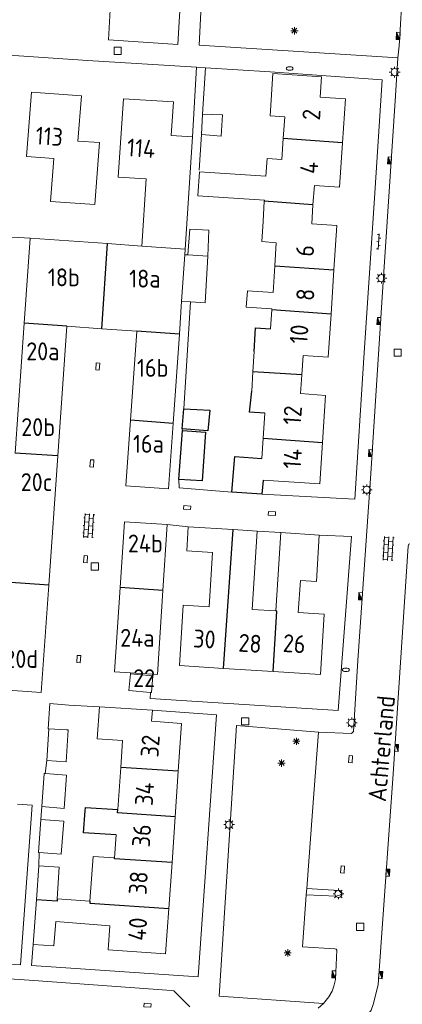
# Model space of a CAD drawing. Extents: x 168769 to 512904, y 516715 to 1559940.
# Tile 159 of 186: x 170143 to 170197, y 520095 to 520233. Entities that reach past the tile are written whole.
import ezdxf

# ---------------------------------------------------------------- set-up
doc = ezdxf.new("R2010")
doc.units = 0
doc.header["$MEASUREMENT"] = 0
doc.layers.get('0').update_dxf_attribs({"linetype": 'CONTINUOUS'})
for name, color, linetype, lineweight in [('B01_HOOFDGEBOUW', 10, 'CONTINUOUS', 0), ('B02_bijgebouw', 12, 'CONTINUOUS', 0), ('B07_scheidingsmuur', 14, 'CONTINUOUS', 25), ('Q21_LANTAARNPAAL', 7, 'CONTINUOUS', 18), ('Q23_kolk', 7, 'CONTINUOUS', 18), ('Q26_BOOM', 7, 'CONTINUOUS', 18), ('Q28_rioolput', 7, 'CONTINUOUS', 18), ('Q92_BRANDKRAAN', 7, 'CONTINUOUS', 0), ('Q97_TROTTOIRKOLK', 7, 'CONTINUOUS', 0), ('S02_symb_open_verh', 7, 'CONTINUOUS', 13), ('V00_kant_verharding', 252, 'CONTINUOUS', 0)]:
    doc.layers.add(name, color=color, linetype=linetype, lineweight=lineweight)
for name, color, linetype in [('B11_dakrand_hoofdgebouw', 20, 'CONTINUOUS'), ('B14_dakrand_bijgebouw', 30, 'CONTINUOUS'), ('Z02_Huisnummer', 253, 'CONTINUOUS'), ('Z06_STRAATNAAM', 7, 'CONTINUOUS')]:
    doc.layers.add(name, color=color, linetype=linetype)
doc.styles.add('ISOCP', font='isocp.shx', dxfattribs={"height": 1.8})

# ---------------------------------------------------------------- blocks, each defined once
blk = doc.blocks.new('Q21')
at = {"color": 0}
for points in [[(-1.5, 0), (-1, 0)], [(-1.06, 1.06), (-0.71, 0.71)], [(0, 1.5), (0, 1)], [(1.06, 1.06), (0.71, 0.71)], [(1.5, 0), (1, 0)], [(-1.06, -1.06), (-0.71, -0.71)], [(0, -1.5), (0, -1)], [(1.06, -1.06), (0.71, -0.71)]]:
    blk.add_lwpolyline(points, dxfattribs=at)
blk.add_circle((0, 0), 1, dxfattribs=at)
blk = doc.blocks.new('Q26')
at = {"color": 0}
for p, q in [((-1, 0), (1, 0)), ((-0.7, 0.7), (0.7, -0.7)), ((0.7, 0.7), (-0.7, -0.7)), ((0, 1), (0, -1))]:
    blk.add_line(p, q, dxfattribs=at)
blk = doc.blocks.new('Q28')
at = {"color": 0}
blk.add_lwpolyline([(1, 1), (1, -1), (-1, -1), (-1, 1)], close=True, dxfattribs=at)
blk = doc.blocks.new('Q23')
at = {"color": 0}
blk.add_lwpolyline([(0.99, -0.5), (-0.99, -0.5), (-0.99, 0.5), (0.99, 0.5), (0.99, -0.5)], dxfattribs=at)
blk = doc.blocks.new('Q97')
blk.add_hatch(color=256).paths.add_polyline_path([(-1, 1), (-1, 0), (1, 1)])
blk.add_line((1, 1), (-1, 0))
at = {"color": 0}
for points in [[(-1, 0), (-1, 1), (1, 1), (1, 0), (-1, 0)], [(0, 0.8), (0, 1)]]:
    blk.add_lwpolyline(points, dxfattribs=at)
blk = doc.blocks.new('Q92')
at = {"color": 0}
blk.add_ellipse((0, 0), major_axis=(-0.991, 0), ratio=0.499983, start_param=1.570796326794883, end_param=7.853981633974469, dxfattribs=at)
blk = doc.blocks.new('S024')
at = {"color": 0}
for p, q in [((0, 1.2), (6.7, 1.2)), ((0, 0), (6.7, 0)), ((0.2, 1.2), (0.2, 0)), ((1.25, 1.5), (1.25, 1.2)), ((1.25, 0), (1.25, -1.2)), ((2.3, 1.2), (2.3, 0)), ((3.35, 1.5), (3.35, 1.2)), ((3.35, 0), (3.35, -1.2)), ((4.4, 1.2), (4.4, 0)), ((5.45, 1.5), (5.45, 1.2)), ((5.45, 0), (5.45, -1.2)), ((6.5, 1.2), (6.5, 0)), ((0, -1.2), (6.7, -1.2)), ((0.2, -1.2), (0.2, -1.5)), ((2.3, -1.2), (2.3, -1.5)), ((4.4, -1.2), (4.4, -1.5)), ((6.5, -1.2), (6.5, -1.5))]:
    blk.add_line(p, q, dxfattribs=at)
blk = doc.blocks.new('S026')
for p, q in [((0, 0), (4.4, 0)), ((0.2, 0.5), (0.2, 0)), ((1.2, 0), (1.2, -0.5)), ((2.2, 0.5), (2.2, 0)), ((3.2, 0), (3.2, -0.5)), ((4.2, 0.5), (4.2, 0))]:
    blk.add_line(p, q)

msp = doc.modelspace()

# ---------------------------------------------------------------- linework, layer by layer
at = {"layer": 'B01_HOOFDGEBOUW'}
for points in [[(170179.94, 520216.47), (170180.14, 520219.52), (170178.1, 520219.66), (170178.49, 520225.56), (170185.3, 520225.11), (170185.11, 520222.27), (170188.65, 520222.03), (170188.23, 520215.87)], [(170153.57, 520207.23), (170147.38, 520207.66), (170147.82, 520213.66), (170144.02, 520213.94), (170144.69, 520222.95), (170151.68, 520222.42), (170151.21, 520216.12), (170154.22, 520215.9), (170153.57, 520207.23)], [(170160.75, 520210.82), (170156.85, 520211.07), (170157.57, 520222.03), (170164.56, 520221.59), (170164.25, 520216.91), (170167.23, 520216.72)], [(170167.23, 520216.72), (170166.23, 520201)], [(170179.74, 520213.51), (170179.94, 520216.47)], [(170188.23, 520215.87), (170187.82, 520209.65), (170184.29, 520209.89), (170184.1, 520207.21)], [(170177.3, 520207.83), (170167.97, 520208.46), (170168.21, 520211.82), (170177.52, 520211.18), (170177.69, 520213.67), (170179.74, 520213.51)], [(170160.13, 520201.42), (170160.75, 520210.82)], [(170177.11, 520204.88), (170177.29, 520207.7)], [(170177.29, 520207.7), (170177.3, 520207.83)], [(170184.1, 520207.21), (170183.92, 520204.54), (170187.46, 520204.3), (170187.04, 520198.08)], [(170178.97, 520201.88), (170176.92, 520202.04), (170177.11, 520204.88)], [(170178.76, 520198.66), (170178.97, 520201.88)], [(170160.13, 520201.42), (170166.23, 520201)], [(170178.34, 520192.49), (170178.35, 520192.63), (170174.77, 520192.87), (170174.92, 520195.17), (170178.51, 520194.93), (170178.76, 520198.66)], [(170187.04, 520198.08), (170186.63, 520191.88)], [(170178.16, 520189.83), (170178.34, 520192.49)], [(170186.63, 520191.88), (170186.23, 520185.86), (170182.71, 520186.1), (170182.53, 520183.39)], [(170175.7, 520183.84), (170175.89, 520186.65)], [(170175.52, 520181.12), (170175.7, 520183.84)], [(170182.53, 520183.39), (170182.35, 520180.77), (170185.87, 520180.53), (170185.43, 520173.92)], [(170177.15, 520174.56), (170177.38, 520178.02)], [(170176.95, 520171.68), (170177.15, 520174.56)], [(170185.43, 520173.92), (170185.05, 520168.15), (170177.11, 520168.68)], [(170171.58, 520142.32), (170165.41, 520142.71), (170165.95, 520151.16), (170169.57, 520150.93), (170170.05, 520158.55), (170166.44, 520158.78), (170166.65, 520162.14)], [(170166.65, 520162.14), (170172.94, 520161.75)], [(170172.94, 520161.75), (170176.27, 520161.53)], [(170176.27, 520161.53), (170175.58, 520150.57), (170178.92, 520150.36)], [(170184.98, 520160.98), (170184.57, 520154.48), (170182.33, 520154.62), (170182.04, 520150.16), (170185.68, 520149.93), (170185.14, 520141.45), (170178.51, 520141.87)], [(170178.92, 520150.36), (170179.62, 520161.32)], [(170179.62, 520161.32), (170184.98, 520160.98)], [(170178.51, 520141.87), (170171.58, 520142.32)], [(170157.46, 520132.25), (170153.88, 520132.46), (170154.22, 520136.94)], [(170154.22, 520136.94), (170161.64, 520136.49)], [(170161.64, 520136.49), (170161.52, 520134.93)], [(170161.52, 520134.93), (170165.72, 520134.63), (170165.25, 520127.92)], [(170157.2, 520128.47), (170157.46, 520132.25)], [(170156.79, 520122.6), (170157.2, 520128.47)], [(170165.25, 520127.92), (170164.81, 520121.55)], [(170164.81, 520121.55), (170164.37, 520115.15)], [(170156.32, 520115.82), (170156.54, 520119.01)], [(170156.32, 520115.82), (170153.33, 520116.01)], [(170164.37, 520115.15), (170163.92, 520108.71)], [(170145.39, 520109.96), (170145.73, 520114.68)], [(170145.73, 520114.68), (170148.58, 520114.5), (170148.31, 520110.07)], [(170144.94, 520103.68), (170145.39, 520109.96)], [(170148.31, 520110.07), (170152.89, 520109.74)], [(170163.92, 520108.71), (170163.48, 520102.36), (170155.42, 520102.92), (170155.66, 520106.3)], [(170155.66, 520106.3), (170148.12, 520106.91), (170147.83, 520103.51), (170144.94, 520103.68)]]:
    msp.add_lwpolyline(points, dxfattribs=at)
at = {"layer": 'B01_HOOFDGEBOUW', "linetype": 'Continuous'}
msp.add_lwpolyline([(170153.33, 520116.01), (170152.89, 520109.74)], dxfattribs=at)
at = {"layer": 'B02_bijgebouw'}
for points in [[(170168.66, 520219.88), (170171.42, 520219.76), (170171.23, 520216.82), (170168.48, 520217.04)], [(170168.48, 520217.04), (170168.66, 520219.88)], [(170166.6, 520200.18), (170166.88, 520203.79), (170169.53, 520203.65), (170169.37, 520199.99)], [(170143.67, 520190.61), (170144.5, 520202.52)], [(170144.5, 520202.52), (170155.36, 520201.76)], [(170155.36, 520201.76), (170160.13, 520201.42)], [(170166.17, 520200.19), (170165.72, 520193.69)], [(170166.23, 520201), (170166.17, 520200.19)], [(170166.6, 520200.18), (170166.17, 520200.19)], [(170169.37, 520199.99), (170166.6, 520200.18)], [(170166.96, 520193.61), (170168.99, 520193.47), (170169.37, 520199.99)], [(170165.72, 520193.69), (170165.4, 520189.1)], [(170165.72, 520193.69), (170166.96, 520193.61)], [(170142.4, 520172.44), (170143.67, 520190.61)], [(170149.65, 520190.19), (170148.39, 520172.06)], [(170154.53, 520189.86), (170149.65, 520190.19)], [(170159.43, 520189.51), (170154.53, 520189.86)], [(170158.56, 520177.05), (170159.43, 520189.51)], [(170165.4, 520189.1), (170164.53, 520176.6)], [(170164.53, 520176.6), (170163.89, 520167.47), (170157.92, 520167.89), (170158.56, 520177.05)], [(170148.39, 520172.06), (170147.13, 520153.99)], [(170157.1, 520153.65), (170157.7, 520162.84), (170163.67, 520162.45)], [(170163.67, 520162.45), (170163.08, 520153.2)], [(170147.13, 520153.99), (170146.08, 520138.97), (170140.1, 520139.39), (170141.14, 520154.37)], [(170158.55, 520141.7), (170156.34, 520141.84), (170157.1, 520153.65)], [(170163.08, 520153.2), (170162.32, 520141.45), (170158.55, 520141.7)], [(170161.37, 520138.97), (170158.33, 520139.25), (170158.54, 520141.58)], [(170158.54, 520141.58), (170161.7, 520141.29), (170161.49, 520138.96), (170161.37, 520138.97)], [(170146.83, 520129.45), (170147.15, 520133.86)], [(170149.6, 520133.74), (170149.86, 520133.72), (170149.54, 520129.26), (170146.83, 520129.45)], [(170149.6, 520133.74), (170147.15, 520133.86)], [(170146.14, 520122.98), (170146.47, 520127.62), (170146.61, 520127.61)], [(170146.61, 520127.61), (170149.6, 520127.39), (170149.27, 520122.73), (170146.14, 520122.98)], [(170145.8, 520116.57), (170145.68, 520116.58), (170146, 520121.17)], [(170146, 520121.17), (170149.21, 520120.96), (170148.84, 520116.35), (170145.8, 520116.57)]]:
    msp.add_lwpolyline(points, dxfattribs=at)
at = {"layer": 'B07_scheidingsmuur'}
for points in [[(170188.23, 520215.87), (170179.94, 520216.47)], [(170184.1, 520207.21), (170177.29, 520207.7)], [(170154.53, 520189.86), (170155.36, 520201.76)], [(170178.76, 520198.66), (170187.04, 520198.08)], [(170186.63, 520191.88), (170178.34, 520192.49)], [(170149.65, 520190.19), (170143.67, 520190.61)], [(170165.4, 520189.1), (170159.43, 520189.51)], [(170182.53, 520183.39), (170175.7, 520183.84)], [(170164.53, 520176.6), (170158.56, 520177.05)], [(170177.15, 520174.56), (170185.43, 520173.92)], [(170148.39, 520172.06), (170142.4, 520172.44)], [(170171.58, 520142.32), (170172.94, 520161.75)], [(170147.13, 520153.99), (170141.14, 520154.37)], [(170163.08, 520153.2), (170157.1, 520153.65)], [(170178.51, 520141.87), (170179.05, 520150.35), (170178.92, 520150.36)], [(170165.25, 520127.92), (170157.2, 520128.47)], [(170156.75, 520122.09), (170156.79, 520122.6)], [(170164.81, 520121.55), (170156.75, 520122.09)], [(170156.31, 520115.67), (170156.32, 520115.82)], [(170164.37, 520115.15), (170156.31, 520115.67)], [(170148.29, 520109.77), (170145.39, 520109.96)], [(170148.31, 520110.07), (170148.29, 520109.77)], [(170152.89, 520109.74), (170152.87, 520109.46)], [(170152.87, 520109.46), (170163.92, 520108.71)]]:
    msp.add_lwpolyline(points, dxfattribs=at)
at = {"layer": 'B11_dakrand_hoofdgebouw'}
for points in [[(170175.89, 520186.65), (170176.06, 520189.98), (170178.16, 520189.83)], [(170177.38, 520178.02), (170175.21, 520178.16), (170175.52, 520181.12)], [(170172.76, 520166.96), (170173.14, 520171.98), (170176.95, 520171.68)], [(170177.11, 520168.68), (170176.93, 520166.72)], [(170176.93, 520166.72), (170172.76, 520166.96)], [(170156.54, 520119.01), (170151.98, 520119.29), (170152.22, 520122.4)], [(170152.22, 520122.4), (170152.26, 520122.87), (170156.79, 520122.6)]]:
    msp.add_lwpolyline(points, dxfattribs=at)
at = {"layer": 'B14_dakrand_bijgebouw'}
for points in [[(170166.03, 520178.66), (170169.66, 520178.45), (170169.4, 520175.56), (170165.77, 520175.83)], [(170165.77, 520175.83), (170166.03, 520178.66)], [(170165.84, 520175.62), (170169.08, 520175.38), (170168.6, 520168.55), (170165.34, 520168.75)], [(170165.34, 520168.75), (170165.84, 520175.62)]]:
    msp.add_lwpolyline(points, dxfattribs=at)
at = {"layer": 'V00_kant_verharding'}
msp.add_lwpolyline([(170168.61, 520237.91), (170179.41, 520239.35), (170181.08, 520241.59), (170186.62, 520242.32), (170190.76, 520242.85, -0.402471), (170196.59, 520236.56), (170196.26, 520230.82), (170196.18, 520229.46), (170195.96, 520227.75)], format="xyb", dxfattribs=at)
for points in [[(170165.66, 520237.55), (170165.2, 520229.61), (170155.47, 520230.27), (170155.83, 520236.22)], [(170168.61, 520237.91), (170168.15, 520229.51)], [(170202.39, 520233.05), (170200.99, 520212.39), (170199.29, 520186.85), (170198.89, 520180.64), (170198.99, 520180.31), (170199.25, 520180.28), (170203.63, 520179.98), (170202.22, 520159.66), (170197.8, 520159.82), (170197.52, 520159.69), (170197.44, 520159.41), (170195.3, 520127.56), (170193.6, 520103.31), (170193.23, 520098.05), (170192.5, 520095.29), (170192.24, 520094.49), (170190.01, 520091.43), (170187.5, 520089.36)], [(170167.82, 520226.43), (170152.55, 520227.39), (170125.7, 520229.2)], [(170168.15, 520229.51), (170195.96, 520227.75)], [(170184.87, 520133.42), (170189.47, 520133.22), (170189.79, 520133.51), (170190.38, 520143.45), (170192.21, 520169.58), (170193.8, 520194.25), (170195.67, 520222.42), (170195.96, 520227.75)], [(170167.23, 520216.72), (170167.82, 520226.43)], [(170169.05, 520226.35), (170167.82, 520226.43)], [(170168.66, 520219.88), (170169.05, 520226.35)], [(170176.93, 520166.72), (170189.97, 520165.99), (170191.21, 520185.77), (170192.72, 520208.14), (170193.77, 520224.69), (170178.13, 520225.78), (170169.05, 520226.35)], [(170168.18, 520212.02), (170168.48, 520217.04)], [(170140.25, 520202.77), (170144.5, 520202.52)], [(170166.03, 520178.66), (170166.96, 520193.61)], [(170165.84, 520175.62), (170165.77, 520175.83)], [(170165.34, 520168.75), (170165.37, 520167.58), (170172.76, 520166.96)], [(170163.67, 520162.45), (170166.65, 520162.14)], [(170161.37, 520138.97), (170161.3, 520138.09), (170187.61, 520136.44), (170189.49, 520160.78), (170184.98, 520160.98)], [(170179.62, 520161.32), (170176.27, 520161.53)], [(170158.54, 520141.58), (170158.55, 520141.7)], [(170147.15, 520133.86), (170147.05, 520133.86), (170147.28, 520137.41), (170149.94, 520137.19)], [(170149.94, 520137.19), (170154.22, 520136.94)], [(170144.94, 520103.68), (170144.69, 520100.77), (170168.04, 520099.18), (170170.62, 520135.82), (170161.64, 520136.49)], [(170185.55, 520095.41), (170170.99, 520096.47), (170173.4, 520134.31), (170184.87, 520133.42)], [(170184.87, 520133.42), (170184.01, 520122.31), (170183.23, 520111.53)], [(170146.83, 520129.45), (170146.61, 520127.61)], [(170116.76, 520125.31), (170115.01, 520125.35), (170113.25, 520102.83), (170143.15, 520100.82), (170144.82, 520123.2), (170142.75, 520123.34)], [(170146.14, 520122.98), (170146, 520121.17)], [(170145.73, 520114.68), (170145.8, 520116.57)], [(170183.16, 520110.66), (170182.63, 520103.36), (170187.16, 520103.09), (170187.33, 520103.05), (170187.46, 520102.89), (170187.24, 520098.8), (170187.04, 520097.85), (170186.77, 520097.16), (170186.34, 520096.37), (170185.57, 520095.43), (170185.55, 520095.41)], [(170183.23, 520111.53), (170187.73, 520111.26), (170188.05, 520110.93), (170188.09, 520110.74), (170187.96, 520110.66), (170187.34, 520110.47), (170183.16, 520110.66)], [(170183.16, 520110.66), (170183.23, 520111.53)], [(170117.3, 520100.53), (170144.4, 520098.68), (170164.3, 520097.27), (170164.62, 520097.21), (170166.87, 520094.95)], [(170184.83, 520094.76), (170185.55, 520095.41)]]:
    msp.add_lwpolyline(points, dxfattribs=at)

# ---------------------------------------------------------------- block references
at = {"layer": 'Q21_LANTAARNPAAL', "xscale": 0.5, "yscale": 0.5}
for p in [(170195.53, 520225.76), (170193.67, 520196.92), (170191.62, 520167.32), (170189.54, 520134.72), (170172.35, 520120.46), (170187.66, 520110.77)]:
    msp.add_blockref('Q21', p, dxfattribs=at)
at = {"layer": 'Q23_kolk'}
for p, xscale, yscale, rotation in [((170153.98, 520184.56), 0.5, 0.5, 265.6872151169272), ((170153.16, 520171.01), 0.5, 0.5, 86.55261314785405), ((170166.48, 520164.83), 0.5, 0.5, 356.0340689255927), ((170178.36, 520164), 0.5000000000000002, 0.5000000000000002, 175.9481371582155), ((170152.27, 520157.61), 0.5, 0.5, 86.20598570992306), ((170151.32, 520143.63), 0.4999999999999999, 0.4999999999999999, 86.12001857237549), ((170189.36, 520129.61), 0.5, 0.5, 265.8622236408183), ((170188.24, 520114.19), 0.5, 0.5, 85.81613215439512), ((170160.93, 520095.19), 0.4999999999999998, 0.4999999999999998, 176.0340689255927)]:
    msp.add_blockref('Q23', p, dxfattribs=dict(at, xscale=xscale, yscale=yscale, rotation=rotation))
at = {"layer": 'Q26_BOOM', "xscale": 0.5, "yscale": 0.5}
for p in [(170181.51, 520231.54), (170181.78, 520132.12), (170179.7, 520129.07), (170180.56, 520102.52)]:
    msp.add_blockref('Q26', p, dxfattribs=at)
at = {"layer": 'Q28_rioolput', "xscale": 0.5, "yscale": 0.5}
for p in [(170156.76, 520228.73), (170195.94, 520186.49), (170153.56, 520156.58), (170174.6, 520134.91), (170190.71, 520106.16)]:
    msp.add_blockref('Q28', p, dxfattribs=at)
at = {"layer": 'Q92_BRANDKRAAN', "xscale": 0.5, "yscale": 0.5}
for p in [(170180.84, 520226.27), (170188.7, 520142.12)]:
    msp.add_blockref('Q92', p, dxfattribs=at)
at = {"layer": 'Q97_TROTTOIRKOLK'}
for p, xscale, yscale, rotation in [((170196.26, 520230.82), 0.5, 0.5, 87.58715822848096), ((170195.07, 520213.37), 0.4999999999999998, 0.4999999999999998, 86.29196995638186), ((170193.58, 520190.91), 0.5, 0.5, 86.37797093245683), ((170192.39, 520172.43), 0.5, 0.5, 86.33496837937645), ((170191, 520152.39), 0.4999999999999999, 0.4999999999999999, 85.94813715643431), ((170195.55, 520131.22), 0.4999999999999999, 0.4999999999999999, 266.1629999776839), ((170194.33, 520113.77), 0.5, 0.5, 265.9911007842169), ((170187.28, 520099.48), 0.5, 0.5, 86.8536244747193), ((170193.33, 520099.44), 0.5, 0.5, 265.5153939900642)]:
    msp.add_blockref('Q97', p, dxfattribs=dict(at, xscale=xscale, yscale=yscale, rotation=rotation))
at = {"layer": 'S02_symb_open_verh'}
for name, p, xscale, yscale, rotation in [('S026', (170193.23, 520200.93), 0.4999999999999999, 0.4999999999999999, 86.16475187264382), ('S024', (170152.58, 520160.61), 0.4999999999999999, 0.4999999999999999, 86.15993859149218), ('S024', (170194.52, 520157.41), 0.5, 0.5, 86.63863682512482)]:
    msp.add_blockref(name, p, dxfattribs=dict(at, xscale=xscale, yscale=yscale, rotation=rotation))

# ---------------------------------------------------------------- texts
at = {"layer": 'Z02_Huisnummer', "style": 'ISOCP'}
for s, rotation, p in [('2', 86, (170185.07, 520218.95)), ('113', 356, (170145.2, 520215.66)), ('114', 356, (170158, 520214)), ('4', 86, (170184.75, 520211.46)), ('6', 86, (170184.18, 520199.88)), ('8', 86, (170184.22, 520193.69)), ('10', 86, (170183.31, 520187.69)), ('12', 86, (170182.39, 520176.33)), ('14', 85.953, (170182.39, 520170.18)), ('30', 356.3279, (170167.28, 520145.28)), ('28', 356, (170173.6, 520144.69)), ('26', 356, (170179.82, 520144.64)), ('32', 86, (170162.46, 520129.82)), ('34', 86, (170161.66, 520123.04)), ('36', 86, (170161.25, 520117.24)), ('38', 86, (170160.79, 520110.58)), ('40', 86.4575, (170160.71, 520104.16))]:
    msp.add_text(s, height=2.5, rotation=rotation, dxfattribs=at).set_placement(p)
for s, p in [('18b', (170146.99, 520195.79)), ('18a', (170158.37, 520195.61)), ('20a', (170143.97, 520185.44)), ('16b', (170159.46, 520183.12)), ('20b', (170143.27, 520174.84)), ('16a', (170158.9, 520172.5)), ('20c', (170143.2, 520167.14)), ('24b', (170158.2, 520158.55)), ('24a', (170157.12, 520145.35)), ('20d', (170140.91, 520142.4)), ('22', (170158.94, 520139.71))]:
    msp.add_text(s, height=2.5, dxfattribs=at).set_placement(p)
at = {"layer": 'Z06_STRAATNAAM', "style": 'ISOCP'}
msp.add_text('Achterland', height=2.5, rotation=84.9497, dxfattribs=at).set_placement((170194.29, 520123.59))

doc.saveas('drawing.dxf')
